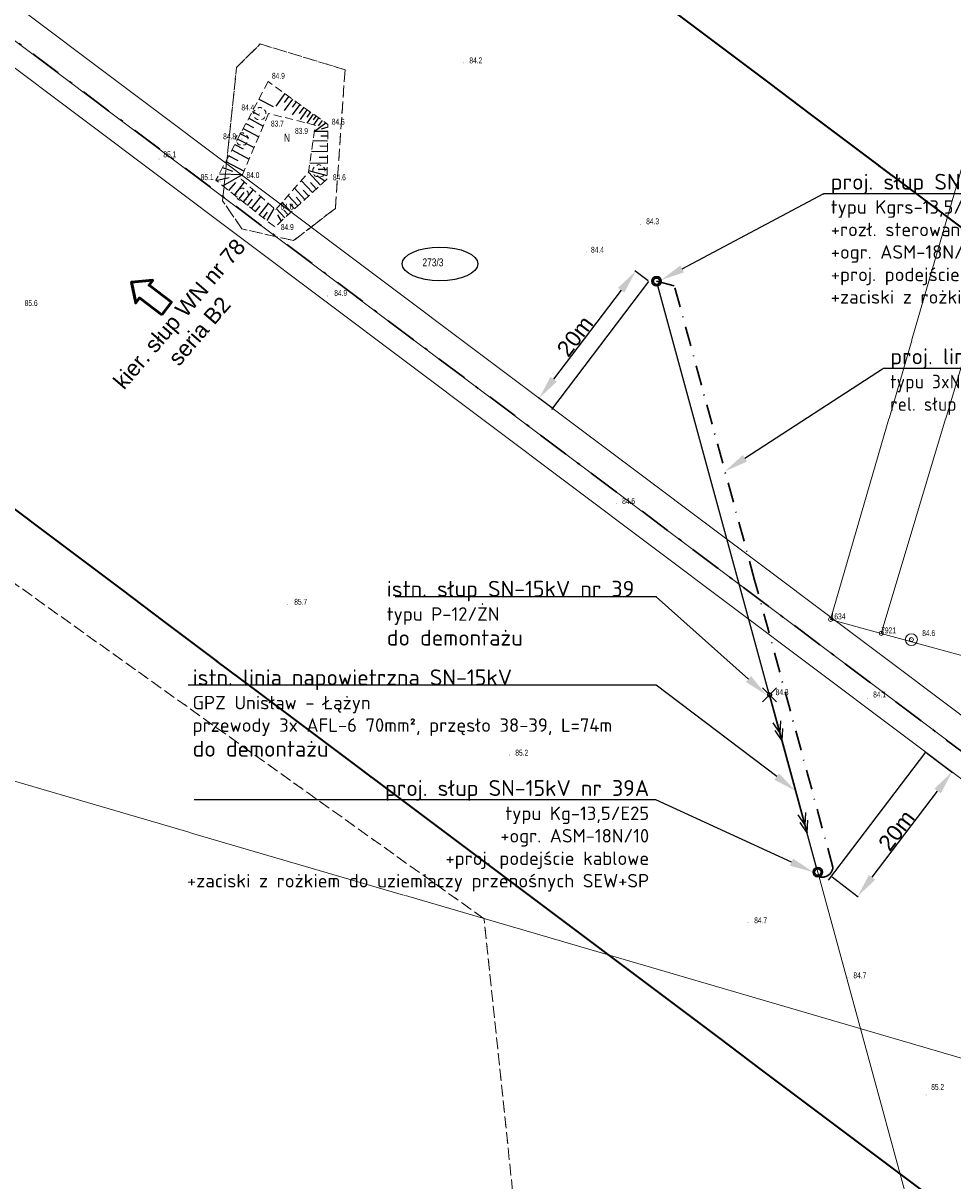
# Model space of a CAD drawing. Header units: metres. Extents: x 6524698 to 6533081, y 5883213 to 5896811.
# Tile 105 of 167: x 6527140 to 6527257, y 5892988 to 5893134. Entities that reach past the tile are written whole.
import ezdxf
from ezdxf import colors
from ezdxf.entities.mleader import LeaderData, LeaderLine
from ezdxf.enums import TextEntityAlignment as Align
from ezdxf.math import Vec2, Vec3

# ---------------------------------------------------------------- set-up
doc = ezdxf.new("R2010")
doc.units = ezdxf.units.M
doc.header["$MEASUREMENT"] = 0
for name, pattern in [('DASHDOT', [4, 2, -0.9, 0.2, -0.9]), ('DASHDOT2', [0.5, 0.25, -0.125, 0, -0.125]), ('mapa zasadnicza$0$1.0_0.5', [1.5, 1, -0.5]), ('mapa zasadnicza$0$219-500', [0]), ('mapa zasadnicza$0$egkk-500', [2, 1.5, -0.5]), ('mapa zasadnicza$0$egug-500', [1, 0.5, -0.5]), ('mapa zasadnicza$0$suep_sn_500', [0]), ('mapa zasadnicza$0$suep_wn_500', [0])]:
    doc.linetypes.add(name, pattern=pattern)
doc.layers.get('0').update_dxf_attribs({"lineweight": 0})
for name, color, linetype in [('!Pomiary odległości przewodów', 2, 'Continuous'), ('# OBMBS-9x-19xxx _EI_demontaż SN', 1, 'Demontaż_(6m)'), ('# OBMBS-9x-19xxx domiary', 5, 'Continuous'), ('mapa zasadnicza$0$000 Inne (niezydentyfikowane)', 7, 'Continuous'), ('mapa zasadnicza$0$202-punkt graniczny', 7, 'Continuous'), ('mapa zasadnicza$0$202-punkt graniczny-Atr103', 7, 'Continuous'), ('mapa zasadnicza$0$210-oznaczenie konturu użytku gruntowego', 7, 'Continuous'), ('mapa zasadnicza$0$211-numer działki ewidencyjnej', 7, 'Continuous'), ('mapa zasadnicza$0$217-kontur klasyfikacyjny', 7, 'Continuous'), ('mapa zasadnicza$0$218-kontur użytku gruntowego', 7, 'Continuous'), ('mapa zasadnicza$0$219-działka ewidencyjna', 7, 'Continuous'), ('mapa zasadnicza$0$drzewo liściaste', 7, 'Continuous'), ('mapa zasadnicza$0$pikieta naturalna', 7, 'Continuous'), ('mapa zasadnicza$0$pikieta naturalna-Atr2', 7, 'Continuous'), ('mapa zasadnicza$0$przewód elektroenergetyczny wysokiego napięcia', 7, 'Continuous'), ('mapa zasadnicza$0$przewód elektroenergetyczny średniego napięcia', 7, 'Continuous'), ('mapa zasadnicza$0$skarpa nieumocniona', 7, 'Continuous'), ('mapa zasadnicza$0$studnia zwykła', 7, 'Continuous'), ('mapa zasadnicza$0$słup przewodów napowietrznych', 7, 'Continuous')]:
    doc.layers.add(name, color=color, linetype=linetype)
for name, color, linetype, lineweight in [('# OBMBS-9x-19xxx __EI_opis_SN', 1, 'Continuous', 0), ('# OBMBS-9x-19xxx __EI_opis_WN słupy', 250, 'Continuous', 0), ('# OBMBS-9x-19xxx _El_działki', 92, 'Continuous', 25), ('# OBMBS-9x-19xxx _SN PROJ. KABLE 15kV', 10, 'DASHDOT2', 30), ('# OBMBS-9x-19xxx _SN PROJ. SŁUPY', 10, 'Continuous', 30), ('_EI_proj. mufa_złacze_stacja_słup SN', 10, 'Continuous', 25), ('_trasa_os', 1, 'DASHDOT', 30), ('Sections span lengths and Marker Balls Plan', 7, 'Continuous', 0)]:
    doc.layers.add(name, color=color, linetype=linetype, lineweight=lineweight)
doc.styles.add('linie', font='simplex.shx', dxfattribs={"height": 1})
doc.styles.add('mapa zasadnicza$0$STANDARD', font='Working1250', dxfattribs={"width": 0.75})
doc.styles.add('PLS_View', font='arial.ttf')
doc.styles.get("Standard").update_dxf_attribs({"font": 'arial.ttf'})
doc.linetypes.add('Demontaż_(6m)', pattern='A,6,["x",linie,S=2,R=0,X=-0.5238,Y=-0.66667],0', length=6)
doc.dimstyles.new('ISO-25', dxfattribs={"dimtxt": 2.5, "dimasz": 2.5, "dimexe": 1.25, "dimexo": 0.625, "dimtad": 1, "dimtxsty": 'Standard', "dimcen": 2.5, "dimadec": 0, "dimazin": 0, "dimtfac": 1, "dimtmove": 0, "dimatfit": 3, "dimfxl": 1, "dimarcsym": 0})

# ---------------------------------------------------------------- blocks, each defined once
blk = doc.blocks.new('*D1246')
at = {"layer": '# OBMBS-9x-19xxx domiary', "color": 0, "linetype": 'ByBlock', "lineweight": -2}
for p, q in [((6527254.12, 5893041.9), (6527257.42, 5893039.4)), ((6527247.27, 5893026.19), (6527255.53, 5893037.07)), ((6527242.24, 5893026.24), (6527245.54, 5893023.74))]:
    blk.add_line(p, q, dxfattribs=at)
at = {"layer": '# OBMBS-9x-19xxx domiary', "color": 0}
for points in [[(6527255.93, 5893036.77), (6527255.13, 5893037.37), (6527257.34, 5893039.46)], [(6527246.87, 5893026.49), (6527247.67, 5893025.88), (6527245.46, 5893023.8)]]:
    blk.add_solid(points, dxfattribs=at)
at = {"layer": 'Defpoints', "color": 0}
for p in [(6527254.04, 5893041.96), (6527257.34, 5893039.46), (6527242.16, 5893026.3)]:
    blk.add_point(p, dxfattribs=at)
at = {"layer": '# OBMBS-9x-19xxx domiary', "color": 0, "insert": (6527250.35, 5893032.1), "char_height": 2, "attachment_point": 5, "rotation": 52.8021}
blk.add_mtext('20m', dxfattribs=at)
blk = doc.blocks.new('*D1247')
at = {"layer": '# OBMBS-9x-19xxx domiary', "color": 0, "linetype": 'ByBlock', "lineweight": -2}
for p, q in [((6527219.08, 5893101.37), (6527217.4, 5893102.64)), ((6527215.66, 5893100.19), (6527207.15, 5893088.97)), ((6527206.93, 5893085.37), (6527205.25, 5893086.64))]:
    blk.add_line(p, q, dxfattribs=at)
at = {"layer": '# OBMBS-9x-19xxx domiary', "color": 0}
for points in [[(6527216.06, 5893099.89), (6527215.27, 5893100.5), (6527217.48, 5893102.58)], [(6527206.75, 5893089.27), (6527207.54, 5893088.67), (6527205.33, 5893086.58)]]:
    blk.add_solid(points, dxfattribs=at)
at = {"layer": 'Defpoints', "color": 0}
for p in [(6527219.16, 5893101.31), (6527205.33, 5893086.58), (6527207.01, 5893085.31)]:
    blk.add_point(p, dxfattribs=at)
at = {"layer": '# OBMBS-9x-19xxx domiary', "color": 0, "insert": (6527209.85, 5893094.39), "char_height": 2, "attachment_point": 5, "rotation": 52.8021}
blk.add_mtext('20m', dxfattribs=at)
blk = doc.blocks.new('mapa zasadnicza$0$202')
at = {"color": 0, "linetype": 'Continuous', "lineweight": 0}
blk.add_circle((0, 0), 0.25, dxfattribs=at)
blk = doc.blocks.new('mapa zasadnicza$0$OP021')
at = {"linetype": 'Continuous', "lineweight": 13}
h = blk.add_hatch(color=0, dxfattribs=at)
edge = h.paths.add_edge_path()
edge.add_arc((0, 0), 0.05, 0, 360)
at = {"color": 0, "linetype": 'Continuous', "lineweight": 13}
for centre, start, end in [((-0.38, 0.124), 121.308, 202.548), ((0, 0.4), 49.272, 130.728), ((0.38, 0.124), 337.452, 58.692), ((-0.235, -0.324), 193.221, 274.871), ((0.235, -0.324), 265.129, 346.779)]:
    blk.add_arc(centre, 0.4, start, end, dxfattribs=at)
blk = doc.blocks.new('mapa zasadnicza$0$PW01')
at = {"linetype": 'Continuous', "lineweight": 13}
h = blk.add_hatch(color=0, dxfattribs=at)
edge = h.paths.add_edge_path()
edge.add_arc((0, 0), 0.045, 0, 360)
blk = doc.blocks.new('mapa zasadnicza$0$US13')
at = {"color": 0, "linetype": 'Continuous', "lineweight": 13}
for radius in [0.75, 0.25]:
    blk.add_circle((0, 0), radius, dxfattribs=at)
blk = doc.blocks.new('mapa zasadnicza$0$US15')
at = {"color": 0, "linetype": 'Continuous', "lineweight": 13}
blk.add_circle((0, 0), 0.25, dxfattribs=at)
blk = doc.blocks.new('mapa zasadnicza$0$SUEP2')
at = {"color": 0, "linetype": 'Continuous'}
for p, q in [((0, 0), (6.027, 0)), ((5.027, 0), (3.527, 0.5)), ((5.027, 0), (3.527, -0.5)), ((6.027, 0), (4.527, 0.5)), ((6.027, 0), (4.527, -0.5)), ((6.027, 0), (18.027, 0)), ((17.027, 0), (15.527, 0.5)), ((17.027, 0), (15.527, -0.5)), ((18.027, 0), (16.527, 0.5)), ((18.027, 0), (16.527, -0.5))]:
    blk.add_line(p, q, dxfattribs=at)

msp = doc.modelspace()

# ---------------------------------------------------------------- linework, layer by layer
at = {"layer": '!Pomiary odległości przewodów'}
for p, q in [((6527206.911, 5893085.175), (6527219.157, 5893101.309)), ((6527241.798, 5893025.83), (6527254.044, 5893041.964))]:
    msp.add_line(p, q, dxfattribs=at)
at = {"layer": '# OBMBS-9x-19xxx __EI_opis_WN słupy', "lineweight": 50}
msp.add_lwpolyline([(6527157.8, 5893097.103), (6527159, 5893098.703), (6527156.171, 5893100.823), (6527156.641, 5893101.45), (6527153.97, 5893101.221), (6527154.502, 5893098.595), (6527154.972, 5893099.222), (6527157.8, 5893097.103)], close=True, dxfattribs=at)
at = {"layer": '# OBMBS-9x-19xxx _El_działki'}
msp.add_ellipse((6527192.828, 5893103.509), major_axis=(-4.768, 0), ratio=0.4441825, dxfattribs=at)
at = {"layer": '# OBMBS-9x-19xxx _SN PROJ. SŁUPY'}
for centre, radius in [((6527220.125, 5893101.32), 0.592), ((6527220.125, 5893101.32), 0.409), ((6527240.438, 5893026.851), 0.592), ((6527240.438, 5893026.851), 0.409)]:
    msp.add_circle(centre, radius, dxfattribs=at)
at = {"layer": '_EI_proj. mufa_złacze_stacja_słup SN', "color": 0}
msp.add_circle((6527234.35, 5893049.19), 0.25, dxfattribs=at)
at = {"layer": 'mapa zasadnicza$0$000 Inne (niezydentyfikowane)', "color": 7, "linetype": 'Continuous', "lineweight": 25, "flags": 128}
for points in [[(6527170.01, 5893124.29), (6527171.81, 5893123.34)], [(6527173.27, 5893124.99), (6527172.13, 5893123.41)], [(6527174.25, 5893124.28), (6527173.2, 5893122.83)], [(6527173.77, 5893124.63), (6527173.22, 5893123.87)], [(6527174.71, 5893123.95), (6527174.21, 5893123.25)], [(6527175.17, 5893123.61), (6527174.21, 5893122.28)], [(6527175.68, 5893123.25), (6527175.1, 5893122.45)], [(6527176.09, 5893122.96), (6527175.2, 5893121.73)], [(6527168.73, 5893121.87), (6527170.57, 5893120.89)], [(6527169.17, 5893122.7), (6527170.06, 5893122.24)], [(6527176.5, 5893122.66), (6527176.04, 5893122.02)], [(6527176.86, 5893122.39), (6527176.05, 5893121.26)], [(6527177.2, 5893122.15), (6527176.84, 5893121.65)], [(6527177.53, 5893121.91), (6527176.9, 5893121.04)], [(6527177.99, 5893121.58), (6527177.5, 5893120.9)], [(6527167.7, 5893119.91), (6527168.7, 5893119.38)], [(6527168.04, 5893120.56), (6527169.99, 5893119.53)], [(6527168.38, 5893121.2), (6527169.32, 5893120.7)], [(6527178.47, 5893121.23), (6527177.01, 5893120.2)], [(6527178.7, 5893120.19), (6527177.01, 5893120.2)], [(6527178.71, 5893120.76), (6527177.86, 5893120.48)], [(6527166.99, 5893118.57), (6527168.04, 5893118.01)], [(6527167.35, 5893119.25), (6527169.4, 5893118.16)], [(6527178.68, 5893118.97), (6527176.83, 5893119)], [(6527178.69, 5893119.59), (6527177.81, 5893119.61)], [(6527166.24, 5893117.15), (6527167.36, 5893116.56)], [(6527166.62, 5893117.87), (6527168.79, 5893116.72)], [(6527178.66, 5893117.63), (6527176.64, 5893117.66)], [(6527178.67, 5893118.32), (6527177.7, 5893118.33)], [(6527165.45, 5893115.66), (6527166.7, 5893115.21)], [(6527165.85, 5893116.41), (6527168.14, 5893115.2)], [(6527178.64, 5893116.17), (6527176.43, 5893116.2)], [(6527178.65, 5893116.92), (6527177.59, 5893116.93)], [(6527164.61, 5893114.04), (6527166.28, 5893114.4)], [(6527165.04, 5893114.88), (6527167.95, 5893114.76)], [(6527165.47, 5893113.36), (6527167.95, 5893114.76)], [(6527177.77, 5893113.44), (6527176.27, 5893115.08)], [(6527178.62, 5893114.59), (6527176.29, 5893115.26)], [(6527178.31, 5893113.94), (6527177.3, 5893114.6)], [(6527178.63, 5893115.39), (6527177.47, 5893115.41)], [(6527166.24, 5893112.75), (6527167.1, 5893113.75)], [(6527166.95, 5893112.19), (6527168.22, 5893113.79)], [(6527168.07, 5893111.31), (6527169.29, 5893112.85)], [(6527175.81, 5893111.64), (6527174.51, 5893113.05)], [(6527176.76, 5893112.51), (6527175.36, 5893114.02)], [(6527176.27, 5893112.07), (6527175.6, 5893112.8)], [(6527177.25, 5893112.97), (6527176.53, 5893113.75)], [(6527167.53, 5893111.73), (6527168.15, 5893112.52)], [(6527168.59, 5893110.89), (6527169.19, 5893111.65)], [(6527169.1, 5893110.49), (6527170.27, 5893111.98)], [(6527170.08, 5893109.71), (6527171.22, 5893111.14)], [(6527174.09, 5893110.05), (6527172.96, 5893111.29)], [(6527174.92, 5893110.82), (6527173.71, 5893112.14)], [(6527175.36, 5893111.22), (6527174.73, 5893111.9)], [(6527169.59, 5893110.1), (6527170.17, 5893110.82)], [(6527170.56, 5893109.33), (6527171.12, 5893110.03)], [(6527171.04, 5893108.96), (6527171.95, 5893110.49)], [(6527173.3, 5893109.32), (6527172.24, 5893110.47)], [(6527172.85, 5893108.91), (6527172.4, 5893109.7)], [(6527173.7, 5893109.69), (6527173.15, 5893110.28)], [(6527174.5, 5893110.43), (6527173.91, 5893111.07)]]:
    msp.add_lwpolyline(points, dxfattribs=at)
at = {"layer": 'mapa zasadnicza$0$217-kontur klasyfikacyjny', "color": 92, "linetype": 'mapa zasadnicza$0$egkk-500', "lineweight": 18, "flags": 128}
for points in [[(6527168.68, 5893129.74), (6527170.18, 5893131.23)], [(6527170.18, 5893131.23), (6527180.87, 5893127.98)], [(6527167.19, 5893128.25), (6527168.68, 5893129.74)], [(6527165.44, 5893111.47), (6527167.19, 5893128.25)], [(6527180.87, 5893127.98), (6527179.65, 5893110.5)], [(6527167.86, 5893107.93), (6527165.44, 5893111.47)], [(6527179.65, 5893110.5), (6527177.35, 5893108.74)], [(6527177.35, 5893108.74), (6527174.37, 5893106.44)], [(6527174.37, 5893106.44), (6527167.86, 5893107.93)]]:
    msp.add_lwpolyline(points, dxfattribs=at)
at = {"layer": 'mapa zasadnicza$0$218-kontur użytku gruntowego', "color": 3, "linetype": 'mapa zasadnicza$0$egug-500', "lineweight": 18, "flags": 128}
for points in [[(6527170.18, 5893131.23), (6527168.68, 5893129.74)], [(6527180.87, 5893127.98), (6527170.18, 5893131.23)], [(6527168.68, 5893129.74), (6527167.19, 5893128.25)], [(6527167.19, 5893128.25), (6527165.44, 5893111.47)], [(6527179.65, 5893110.5), (6527180.87, 5893127.98)], [(6527165.44, 5893111.47), (6527167.86, 5893107.93)], [(6527177.35, 5893108.74), (6527179.65, 5893110.5)], [(6527174.37, 5893106.44), (6527177.35, 5893108.74)], [(6527167.86, 5893107.93), (6527174.37, 5893106.44)]]:
    msp.add_lwpolyline(points, dxfattribs=at)
at = {"layer": 'mapa zasadnicza$0$219-działka ewidencyjna', "color": 7, "linetype": 'mapa zasadnicza$0$219-500', "lineweight": 18, "flags": 128}
for points in [[(6527242.05, 5893058.7), (6527248.42, 5893056.94)], [(6527248.42, 5893056.94), (6527262.42, 5893053.09)]]:
    msp.add_lwpolyline(points, dxfattribs=at)
at = {"layer": 'mapa zasadnicza$0$skarpa nieumocniona', "color": 7, "linetype": 'mapa zasadnicza$0$1.0_0.5', "lineweight": 18, "flags": 128}
for points in [[(6527171.18, 5893126.5), (6527164.6, 5893114.05), (6527172.04, 5893108.16), (6527178.61, 5893114.22), (6527178.71, 5893121.06)], [(6527171.18, 5893126.5), (6527164.6, 5893114.05), (6527172.04, 5893108.16), (6527178.61, 5893114.22), (6527178.71, 5893121.06)], [(6527171.24, 5893122.47), (6527167.73, 5893114.23), (6527172.12, 5893110.34), (6527176.26, 5893115.04), (6527177.12, 5893120.99)], [(6527171.24, 5893122.47), (6527167.73, 5893114.23), (6527172.12, 5893110.34), (6527176.26, 5893115.04), (6527177.12, 5893120.99)]]:
    msp.add_lwpolyline(points, close=True, dxfattribs=at)

# ---------------------------------------------------------------- block references
at = {"layer": 'mapa zasadnicza$0$202-punkt graniczny', "color": 7, "linetype": 'Continuous', "lineweight": 18}
for p in [(6527242.05, 5893058.7), (6527248.42, 5893056.94)]:
    msp.add_blockref('mapa zasadnicza$0$202', p, dxfattribs=at)
at = {"layer": 'mapa zasadnicza$0$drzewo liściaste', "color": 94, "linetype": 'Continuous', "lineweight": 18, "rotation": 0.2960000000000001}
for p in [(6527170.13, 5893122.44), (6527167.88, 5893119.24), (6527177.58, 5893115.22), (6527167.9, 5893112.27)]:
    msp.add_blockref('mapa zasadnicza$0$OP021', p, dxfattribs=at)
at = {"layer": 'mapa zasadnicza$0$pikieta naturalna', "color": 7, "linetype": 'Continuous', "lineweight": 13}
for p, rotation in [((6527195.79, 5893128.84), 0.109), ((6527171.18, 5893126.5), 359.772), ((6527170.13, 5893122.44), 359.856), ((6527171.24, 5893122.47), 0.147), ((6527177.12, 5893120.99), 359.866), ((6527178.71, 5893121.06), 359.736), ((6527167.88, 5893119.24), 359.961), ((6527157.44, 5893116.72), 359.954), ((6527167.73, 5893114.23), 359.767), ((6527178.61, 5893114.22), 0.032), ((6527165.13, 5893113.88), 359.862), ((6527172.12, 5893110.34), 359.9449999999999), ((6527172.04, 5893108.16), 0.03), ((6527218.12, 5893108.48), 359.756), ((6527211.25, 5893105.01), 0.106), ((6527178.68, 5893099.46), 359.7569999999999), ((6527215.11, 5893073.33), 0.034), ((6527173.58, 5893060.59), 359.94), ((6527252.23, 5893056.15), 359.875), ((6527246.69, 5893048.74), 359.87), ((6527244.23, 5893013.6), 0.128), ((6527254.08, 5892998.77), 359.746)]:
    msp.add_blockref('mapa zasadnicza$0$PW01', p, dxfattribs=dict(at, rotation=rotation))
at = {"layer": 'mapa zasadnicza$0$studnia zwykła', "color": 5, "linetype": 'Continuous', "lineweight": 18}
msp.add_blockref('mapa zasadnicza$0$US13', (6527252.23, 5893056.15), dxfattribs=at)

# ---------------------------------------------------------------- texts
at = {"layer": '# OBMBS-9x-19xxx __EI_opis_WN słupy', "insert": (6527151.24, 5893088.54), "char_height": 2, "width": 24.55803, "attachment_point": 1, "rotation": 49.42128, "style": 'PLS_View'}
msp.add_mtext('\\pxqc;kier. słup WN nr 78 seria B2', dxfattribs=at)
at = {"layer": 'mapa zasadnicza$0$202-punkt graniczny-Atr103', "color": 7, "style": 'mapa zasadnicza$0$STANDARD', "width": 0.667}
for s, p in [('1634', (6527242.05, 5893058.7)), ('7921', (6527248.42, 5893056.94))]:
    msp.add_text(s, height=0.75, dxfattribs=at).set_placement(p)
at = {"layer": 'mapa zasadnicza$0$210-oznaczenie konturu użytku gruntowego', "color": 3, "linetype": 'Continuous', "lineweight": 18, "style": 'mapa zasadnicza$0$STANDARD', "width": 0.79}
msp.add_text('N', height=1, dxfattribs=at).set_placement((6527173.17, 5893118.91))
at = {"layer": 'mapa zasadnicza$0$211-numer działki ewidencyjnej', "color": 7, "linetype": 'Continuous', "lineweight": 18, "style": 'mapa zasadnicza$0$STANDARD', "width": 0.79}
msp.add_text('273/3', height=1, dxfattribs=at).set_placement((6527190.62, 5893104.2), align=Align.TOP_LEFT)
at = {"layer": 'mapa zasadnicza$0$pikieta naturalna-Atr2', "color": 7, "style": 'mapa zasadnicza$0$STANDARD', "width": 0.667}
for s, p in [('84.2', (6527196.53, 5893128.78)), ('84.9', (6527171.66, 5893126.84)), ('84.4', (6527167.81, 5893122.85)), ('83.7', (6527171.53, 5893120.82)), ('84.6', (6527179.2, 5893121.05)), ('84.8', (6527165.51, 5893119.21)), ('83.9', (6527174.57, 5893119.9)), ('85.1', (6527157.98, 5893116.94)), ('85.1', (6527162.68, 5893114.07)), ('84.0', (6527168.45, 5893114.33)), ('84.6', (6527179.34, 5893114.05)), ('84.0', (6527172.74, 5893110.35)), ('84.9', (6527172.78, 5893107.78)), ('84.4', (6527211.86, 5893104.91)), ('84.9', (6527179.51, 5893099.48)), ('85.6', (6527140.51, 5893098.2)), ('84.6', (6527215.78, 5893073.25)), ('85.7', (6527174.47, 5893060.54)), ('84.6', (6527253.59, 5893056.6)), ('84.1', (6527247.41, 5893048.86)), ('84.7', (6527244.92, 5893013.46)), ('85.2', (6527254.72, 5892999.39))]:
    msp.add_text(s, height=0.75, dxfattribs=at).set_placement(p)

# ---------------------------------------------------------------- dimensions: what is measured, and where the dimension line sits
at = {"layer": '# OBMBS-9x-19xxx domiary', "color": 5, "linetype": 'ByBlock'}
for base, p1, p2, angle, picture, middle in [((6527205.332, 5893086.581), (6527219.157, 5893101.309), (6527207.011, 5893085.307), 232.8021, '*D1247', (6527210.742, 5893093.71)), ((6527257.345, 5893039.459), (6527242.156, 5893026.301), (6527254.044, 5893041.964), 52.8021, '*D1246', (6527251.248, 5893031.426))]:
    dim = msp.add_linear_dim(base=base, p1=p1, p2=p2, angle=angle, dimstyle='ISO-25', override={"dimtxt": 2, "dimasz": 3, "dimexe": 0.1, "dimexo": 0.1, "dimgap": 0.1, "dimdec": 0, "dimpost": 'm', "dimtxsty": 'Standard'}, dxfattribs=at)
    dim.commit()
    dim.dimension.update_dxf_attribs({"geometry": picture, "text_midpoint": middle, "dimtype": 161})

# ---------------------------------------------------------------- next in the draw order: leaders
at = {"layer": '# OBMBS-9x-19xxx _EI_demontaż SN', "linetype": 'ByBlock'}
ml = msp.add_multileader_mtext('Standard', dxfattribs=at)
ml.set_content('\\pxqj;{\\fISOCPEUR|b0|i0|c238|p34;istn. słup SN-15kV nr 39\\P\\H0.85x;typu P-12/ŻN\\P\\fISOCPEUR|b1|i0|c238|p34;\\H1.176471x;do demontażu }', color=256, style='PLS_View')
ml.set_leader_properties()
ml.build(insert=Vec2(0, 0))
ml.multileader.update_dxf_attribs({"text_left_attachment_type": 6, "text_right_attachment_type": 6, "dogleg_length": 0.36, "arrow_head_size": 3})
ctx = ml.context
ctx.base_point, ctx.char_height, ctx.arrow_head_size, ctx.landing_gap_size, ctx.plane_origin = Vec3(6527188.093, 5893061.56, 105.722), 2, 3, 0.5, Vec3(6527041.3, 5893017.61, 105.722)
ctx.left_attachment, ctx.right_attachment, ctx.text_align_type = 6, 6, 2
notes = []
notes.append((ctx, [(0, (1, 1, 0), (6527220.053, 5893061.56, 105.722), (-1, 0), 0.36, [(0, [(6527233.941, 5893049.19, 105.722)], 0, [])])]))
ctx.mtext.insert, ctx.mtext.width, ctx.mtext.alignment, ctx.mtext.flow_direction = Vec3(6527219.193, 5893063.562, 105.722), 33.06608, 3, 5
ctx.mtext.has_bg_fill, ctx.mtext.bg_color, ctx.mtext.bg_scale_factor, ctx.mtext.bg_transparency, ctx.mtext.use_window_bg_color = 1, -1073741824, 1.5, 0, 1
for ctx, leaders in notes:
    for number, flags, end, landing, length, lines in leaders:
        leader = LeaderData()
        leader.index, (leader.has_last_leader_line, leader.has_dogleg_vector, leader.attachment_direction) = number, flags
        leader.last_leader_point, leader.dogleg_vector, leader.dogleg_length = Vec3(end), Vec3(landing), length
        for number, points, colour, breaks in lines:
            line = LeaderLine()
            line.index, line.vertices, line.color, line.breaks = number, Vec3.list(points), colors.encode_raw_color(colour), breaks
            leader.lines.append(line)
        ctx.leaders.append(leader)

# ---------------------------------------------------------------- next in the draw order: leaders
ml = msp.add_multileader_mtext('Standard', dxfattribs=at)
ml.set_content('\\pxqj;{\\fISOCPEUR|b1|i0|c238|p34;istn. linia napowietrzna SN-15kV\\P\\H0.85x;GPZ Unisław - Łążyn\\Pprzewody 3x AFL-6 70mm², przęsło 38-39, L=74m\\P\\H1.176471x;do demontażu}', color=256, style='PLS_View')
ml.set_leader_properties()
ml.build(insert=Vec2(0, 0))
ml.multileader.update_dxf_attribs({"text_left_attachment_type": 6, "text_right_attachment_type": 6, "dogleg_length": 1.495, "arrow_head_size": 3})
ctx = ml.context
ctx.base_point, ctx.char_height, ctx.arrow_head_size, ctx.landing_gap_size, ctx.plane_origin = Vec3(6527165.828, 5893050.392), 2, 3, 0.5, Vec3(6527289.818, 5893078.82)
ctx.left_attachment, ctx.right_attachment, ctx.text_align_type = 6, 6, 2
notes = []
notes.append((ctx, [(0, (1, 1, 0), (6527220.05, 5893050.392), (-1, 0), 1.495, [(0, [(6527237.65, 5893037.074)], 0, [])])]))
ctx.mtext.insert, ctx.mtext.width, ctx.mtext.alignment, ctx.mtext.flow_direction = Vec3(6527218.055, 5893052.394), 56.39334, 3, 5
ctx.mtext.has_bg_fill, ctx.mtext.bg_color, ctx.mtext.bg_scale_factor, ctx.mtext.bg_transparency, ctx.mtext.use_window_bg_color = 1, -1073741824, 1.5, 0, 1
for ctx, leaders in notes:
    for number, flags, end, landing, length, lines in leaders:
        leader = LeaderData()
        leader.index, (leader.has_last_leader_line, leader.has_dogleg_vector, leader.attachment_direction) = number, flags
        leader.last_leader_point, leader.dogleg_vector, leader.dogleg_length = Vec3(end), Vec3(landing), length
        for number, points, colour, breaks in lines:
            line = LeaderLine()
            line.index, line.vertices, line.color, line.breaks = number, Vec3.list(points), colors.encode_raw_color(colour), breaks
            leader.lines.append(line)
        ctx.leaders.append(leader)

# ---------------------------------------------------------------- next in the draw order: linework, layer by layer
at = {"layer": '# OBMBS-9x-19xxx _EI_demontaż SN'}
for points in [[(6527240.331, 5893027.245), (6527220.281, 5893100.748)], [(6527240.331, 5893027.245), (6527220.281, 5893100.748)], [(6527233.45, 5893050.09), (6527235.25, 5893048.29)], [(6527235.25, 5893050.09), (6527233.45, 5893048.29)], [(6527233.45, 5893050.09), (6527235.25, 5893048.29)], [(6527235.25, 5893050.09), (6527233.45, 5893048.29)]]:
    msp.add_lwpolyline(points, dxfattribs=at)
at = {"layer": '# OBMBS-9x-19xxx _SN PROJ. KABLE 15kV', "ltscale": 10}
msp.add_lwpolyline([(6527240.594, 5893026.279, 0.484459), (6527242.344, 5893027.464), (6527232.479, 5893063.644), (6527222.353, 5893100.754), (6527220.125, 5893101.32)], format="xyb", dxfattribs=at)
msp.add_lwpolyline([(6527240.594, 5893026.279, 0.484459), (6527242.344, 5893027.464), (6527232.479, 5893063.644), (6527222.353, 5893100.754), (6527220.125, 5893101.32)], format="xyb", dxfattribs=at)
msp.add_lwpolyline([(6527240.594, 5893026.279, 0.484459), (6527242.344, 5893027.464), (6527232.479, 5893063.644), (6527222.353, 5893100.754), (6527220.125, 5893101.32)], format="xyb", dxfattribs=at)

# ---------------------------------------------------------------- next in the draw order: leaders
at = {"layer": '# OBMBS-9x-19xxx __EI_opis_SN', "linetype": 'ByBlock'}
ml = msp.add_multileader_mtext('Standard', dxfattribs=at)
ml.set_content('\\pxql;{\\fISOCPEUR|b1|i0|c238|p34;proj.\\A1; słup SN-15kV nr 39 \\P\\pq*;\\H0.85x;typu Kgrs-13,5/E25\\P\\pql;+rozł. sterowany radiowo Sectos NXB-24C630AM3 nr.......\\P+ogr. ASM-18N/10\\P+proj. podejście kablowe\\P+zaciski z rożkiem do uziemiaczy przenośnych SEW+SP }', color=256, style='PLS_View')
ml.set_leader_properties()
ml.build(insert=Vec2(0, 0))
ml.multileader.update_dxf_attribs({"text_left_attachment_type": 6, "text_right_attachment_type": 6, "dogleg_length": 0.36, "arrow_head_size": 3})
ctx = ml.context
ctx.base_point, ctx.char_height, ctx.arrow_head_size, ctx.landing_gap_size, ctx.plane_origin = Vec3(6527241.57, 5893112.371), 2, 3, 0.5, Vec3(6527212.242, 5893086.819)
ctx.left_attachment, ctx.right_attachment = 6, 6
notes = []
notes.append((ctx, [(0, (1, 1, 0), (6527241.21, 5893112.371), (1, 0), 0.36, [(0, [(6527220.698, 5893101.47)], 0, [])])]))
ctx.mtext.insert, ctx.mtext.width, ctx.mtext.flow_direction = Vec3(6527242.07, 5893114.866), 61.93595, 5
ctx.mtext.has_bg_fill, ctx.mtext.bg_color, ctx.mtext.bg_scale_factor, ctx.mtext.bg_transparency, ctx.mtext.use_window_bg_color = 1, -1073741824, 1.5, 0, 1
ml = msp.add_multileader_mtext('Standard', dxfattribs=at)
ml.set_content('\\pxqj;{\\fISOCPEUR|b0|i0|c238|p34;istn. słup SN-15kV nr 39\\P\\H0.85x;typu P-12/ŻN\\P\\fISOCPEUR|b1|i0|c238|p34;\\H1.176471x;do demontażu }', color=256, style='PLS_View')
ml.set_leader_properties()
ml.build(insert=Vec2(0, 0))
ml.multileader.update_dxf_attribs({"text_left_attachment_type": 6, "text_right_attachment_type": 6, "dogleg_length": 0.36, "arrow_head_size": 3})
ctx = ml.context
ctx.base_point, ctx.char_height, ctx.arrow_head_size, ctx.landing_gap_size, ctx.plane_origin = Vec3(6527188.093, 5893061.56, 105.722), 2, 3, 0.5, Vec3(6527041.3, 5893017.61, 105.722)
ctx.left_attachment, ctx.right_attachment, ctx.text_align_type = 6, 6, 2
notes.append((ctx, [(0, (1, 1, 0), (6527220.053, 5893061.56, 105.722), (-1, 0), 0.36, [(0, [(6527233.941, 5893049.19, 105.722)], 0, [])])]))
ctx.mtext.insert, ctx.mtext.width, ctx.mtext.alignment, ctx.mtext.flow_direction = Vec3(6527219.193, 5893063.562, 105.722), 33.06608, 3, 5
ctx.mtext.has_bg_fill, ctx.mtext.bg_color, ctx.mtext.bg_scale_factor, ctx.mtext.bg_transparency, ctx.mtext.use_window_bg_color = 1, -1073741824, 1.5, 0, 1
ml = msp.add_multileader_mtext('Standard', dxfattribs=at)
ml.set_content('\\pxqr;{\\fISOCPEUR|b1|i0|c238|p34;proj.\\A1; słup SN-15kV nr 39A\\P\\H0.85x;typu Kg-13,5/E25\\P+ogr. ASM-18N/10\\P+proj. podejście kablowe\\P+zaciski z rożkiem do uziemiaczy przenośnych SEW+SP }', color=256, style='PLS_View')
ml.set_leader_properties()
ml.build(insert=Vec2(0, 0))
ml.multileader.update_dxf_attribs({"text_left_attachment_type": 6, "text_right_attachment_type": 6, "dogleg_length": 0.36, "arrow_head_size": 3})
ctx = ml.context
ctx.base_point, ctx.char_height, ctx.arrow_head_size, ctx.landing_gap_size, ctx.plane_origin = Vec3(6527162.236, 5893035.95), 2, 3, 0.5, Vec3(6527125.184, 5892989.385)
ctx.left_attachment, ctx.right_attachment, ctx.text_align_type = 6, 6, 2
notes.append((ctx, [(0, (1, 1, 0), (6527220.045, 5893035.95), (-1, 0), 0.36, [(0, [(6527239.846, 5893026.851)], 0, [])])]))
ctx.mtext.insert, ctx.mtext.width, ctx.mtext.alignment, ctx.mtext.flow_direction = Vec3(6527219.185, 5893038.444), 56.75803, 3, 5
ctx.mtext.has_bg_fill, ctx.mtext.bg_color, ctx.mtext.bg_scale_factor, ctx.mtext.bg_transparency, ctx.mtext.use_window_bg_color = 1, -1073741824, 1.5, 0, 1
for ctx, leaders in notes:
    for number, flags, end, landing, length, lines in leaders:
        leader = LeaderData()
        leader.index, (leader.has_last_leader_line, leader.has_dogleg_vector, leader.attachment_direction) = number, flags
        leader.last_leader_point, leader.dogleg_vector, leader.dogleg_length = Vec3(end), Vec3(landing), length
        for number, points, colour, breaks in lines:
            line = LeaderLine()
            line.index, line.vertices, line.color, line.breaks = number, Vec3.list(points), colors.encode_raw_color(colour), breaks
            leader.lines.append(line)
        ctx.leaders.append(leader)

# ---------------------------------------------------------------- next in the draw order: linework, layer by layer
at = {"layer": 'mapa zasadnicza$0$000 Inne (niezydentyfikowane)', "color": 7, "linetype": 'Continuous', "lineweight": 35, "flags": 128}
msp.add_lwpolyline([(6527137.511, 5893198.969), (6527142.886, 5893194.933), (6527148.262, 5893190.896), (6527153.638, 5893186.86), (6527159.013, 5893182.823), (6527164.389, 5893178.787), (6527169.765, 5893174.75), (6527175.14, 5893170.714), (6527180.516, 5893166.677), (6527185.892, 5893162.641), (6527191.267, 5893158.604), (6527196.643, 5893154.568), (6527202.019, 5893150.531), (6527207.394, 5893146.495), (6527212.77, 5893142.458), (6527218.146, 5893138.422), (6527223.521, 5893134.385), (6527228.897, 5893130.349), (6527234.273, 5893126.312), (6527239.648, 5893122.276), (6527245.024, 5893118.239), (6527250.4, 5893114.203), (6527255.775, 5893110.166), (6527261.151, 5893106.13)], dxfattribs=at)
at = {"layer": 'mapa zasadnicza$0$217-kontur klasyfikacyjny', "color": 92, "linetype": 'mapa zasadnicza$0$egkk-500', "lineweight": 18, "flags": 128}
msp.add_lwpolyline([(6527208.02, 5892928.93), (6527198.39, 5893020.97)], dxfattribs=at)
at = {"layer": 'mapa zasadnicza$0$218-kontur użytku gruntowego', "color": 3, "linetype": 'mapa zasadnicza$0$egug-500', "lineweight": 18, "flags": 128}
msp.add_lwpolyline([(6527208.02, 5892928.93), (6527198.39, 5893020.97)], dxfattribs=at)

# ---------------------------------------------------------------- next in the draw order: block references
at = {"layer": 'mapa zasadnicza$0$pikieta naturalna', "color": 7, "linetype": 'Continuous', "lineweight": 13, "rotation": 0.061}
msp.add_blockref('mapa zasadnicza$0$PW01', (6527231.63, 5893020.49), dxfattribs=at)

# ---------------------------------------------------------------- next in the draw order: texts
at = {"layer": 'mapa zasadnicza$0$pikieta naturalna-Atr2', "color": 7, "style": 'mapa zasadnicza$0$STANDARD', "width": 0.667}
for s, p in [('84.3', (6527218.81, 5893108.5)), ('84.7', (6527232.42, 5893020.4))]:
    msp.add_text(s, height=0.75, dxfattribs=at).set_placement(p)

# ---------------------------------------------------------------- next in the draw order: leaders
at = {"layer": '# OBMBS-9x-19xxx __EI_opis_SN', "linetype": 'ByBlock'}
ml = msp.add_multileader_mtext('Standard', dxfattribs=at)
ml.set_content('\\pxql;{\\fISOCPEUR|b1|i0|c238|p34;proj. linia kablowa SN-15kV\\P\\T1.05;\\W0.9;\\fISOCPEUR|b0|i0|c238|p34;\\H0.85x;typu 3xNA2X(FL)2Y 1x150/25mm² L=81/103m\\Prel. słup nr 39 - słup nr 39A}', color=256, style='PLS_View')
ml.set_leader_properties()
ml.build(insert=Vec2(0, 0))
ml.multileader.update_dxf_attribs({"text_left_attachment_type": 6, "text_right_attachment_type": 6, "dogleg_length": 0.36, "arrow_head_size": 3})
ctx = ml.context
ctx.base_point, ctx.char_height, ctx.arrow_head_size, ctx.landing_gap_size, ctx.plane_origin = Vec3(6527249.061, 5893090.348), 2, 3, 0.5, Vec3(6527326.068, 5893043.958)
ctx.left_attachment, ctx.right_attachment = 6, 6
notes = []
notes.append((ctx, [(0, (1, 1, 0), (6527248.701, 5893090.348), (1, 0), 0.36, [(0, [(6527228.734, 5893077.367)], 0, [])])]))
ctx.mtext.insert, ctx.mtext.width, ctx.mtext.flow_direction = Vec3(6527249.561, 5893092.858), 44.53399, 5
ctx.mtext.has_bg_fill, ctx.mtext.bg_color, ctx.mtext.bg_scale_factor, ctx.mtext.bg_transparency, ctx.mtext.use_window_bg_color = 1, -1073741824, 1.5, 0, 1
ml = msp.add_multileader_mtext('Standard', dxfattribs=at)
ml.set_content('\\pxqj;{\\fISOCPEUR|b1|i0|c238|p34;istn. linia napowietrzna SN-15kV\\P\\H0.85x;GPZ Unisław - Łążyn\\Pprzewody 3x AFL-6 70mm², przęsło 38-39, L=74m\\P\\H1.176471x;do demontażu}', color=256, style='PLS_View')
ml.set_leader_properties()
ml.build(insert=Vec2(0, 0))
ml.multileader.update_dxf_attribs({"text_left_attachment_type": 6, "text_right_attachment_type": 6, "dogleg_length": 1.495, "arrow_head_size": 3})
ctx = ml.context
ctx.base_point, ctx.char_height, ctx.arrow_head_size, ctx.landing_gap_size, ctx.plane_origin = Vec3(6527165.828, 5893050.392), 2, 3, 0.5, Vec3(6527289.818, 5893078.82)
ctx.left_attachment, ctx.right_attachment, ctx.text_align_type = 6, 6, 2
notes.append((ctx, [(0, (1, 1, 0), (6527220.05, 5893050.392), (-1, 0), 1.495, [(0, [(6527237.65, 5893037.074)], 0, [])])]))
ctx.mtext.insert, ctx.mtext.width, ctx.mtext.alignment, ctx.mtext.flow_direction = Vec3(6527218.055, 5893052.394), 56.39334, 3, 5
ctx.mtext.has_bg_fill, ctx.mtext.bg_color, ctx.mtext.bg_scale_factor, ctx.mtext.bg_transparency, ctx.mtext.use_window_bg_color = 1, -1073741824, 1.5, 0, 1
for ctx, leaders in notes:
    for number, flags, end, landing, length, lines in leaders:
        leader = LeaderData()
        leader.index, (leader.has_last_leader_line, leader.has_dogleg_vector, leader.attachment_direction) = number, flags
        leader.last_leader_point, leader.dogleg_vector, leader.dogleg_length = Vec3(end), Vec3(landing), length
        for number, points, colour, breaks in lines:
            line = LeaderLine()
            line.index, line.vertices, line.color, line.breaks = number, Vec3.list(points), colors.encode_raw_color(colour), breaks
            leader.lines.append(line)
        ctx.leaders.append(leader)

# ---------------------------------------------------------------- next in the draw order: linework, layer by layer
at = {"layer": '_trasa_os', "linetype": 'DASHDOT', "ltscale": 2}
msp.add_lwpolyline([(6528589.986, 5891744.689), (6528580.198, 5892007.978), (6528365.87, 5892211.536), (6528143.159, 5892378.558), (6527920.541, 5892545.59), (6527693.967, 5892715.374), (6527530.815, 5892837.971), (6527304.639, 5893007.458), (6527095.026, 5893164.924), (6526808.543, 5893379.811), (6526773.046, 5893625.004), (6526837.186, 5893856.22), (6526918.697, 5894149.866), (6527004.557, 5894459.054), (6526829.193, 5894634.492), (6526625.033, 5894855.653), (6526658.914, 5895086.074), (6526701.409, 5895318.796), (6526680.866, 5895666.414), (6526660.166, 5896015.549), (6526639.565, 5896364.931), (6526621.438, 5896669.322), (6526632.668, 5896724.885)], dxfattribs=at)
at = {"layer": 'mapa zasadnicza$0$000 Inne (niezydentyfikowane)', "color": 7, "linetype": 'Continuous', "lineweight": 35, "flags": 128}
msp.add_lwpolyline([(6527254.862, 5892985.799), (6527249.487, 5892989.835), (6527244.111, 5892993.872), (6527238.735, 5892997.908), (6527233.36, 5893001.945), (6527227.984, 5893005.981), (6527222.608, 5893010.018), (6527217.233, 5893014.054), (6527211.857, 5893018.091), (6527206.481, 5893022.127), (6527201.106, 5893026.164), (6527195.73, 5893030.2), (6527190.354, 5893034.237), (6527184.979, 5893038.273), (6527179.603, 5893042.31), (6527174.227, 5893046.346), (6527168.852, 5893050.383), (6527163.476, 5893054.419), (6527158.1, 5893058.456), (6527152.725, 5893062.492), (6527147.349, 5893066.529), (6527141.973, 5893070.565), (6527136.598, 5893074.602)], dxfattribs=at)
at = {"layer": 'mapa zasadnicza$0$217-kontur klasyfikacyjny', "color": 92, "linetype": 'mapa zasadnicza$0$egkk-500', "lineweight": 18, "flags": 128}
msp.add_lwpolyline([(6527198.39, 5893020.97), (6527077.27, 5893107.5)], dxfattribs=at)
at = {"layer": 'mapa zasadnicza$0$218-kontur użytku gruntowego', "color": 3, "linetype": 'mapa zasadnicza$0$egug-500', "lineweight": 18, "flags": 128}
msp.add_lwpolyline([(6527198.39, 5893020.97), (6527077.27, 5893107.5)], dxfattribs=at)
at = {"layer": 'mapa zasadnicza$0$219-działka ewidencyjna', "color": 7, "linetype": 'mapa zasadnicza$0$219-500', "lineweight": 18, "flags": 128}
for points in [[(6527279.6, 5893187.95), (6527242.05, 5893058.7)], [(6527248.42, 5893056.94), (6527266.01, 5893115.68)], [(6527122.95, 5893043.04), (6527290.52, 5892994.02)]]:
    msp.add_lwpolyline(points, dxfattribs=at)
at = {"layer": 'mapa zasadnicza$0$przewód elektroenergetyczny wysokiego napięcia', "color": 1, "linetype": 'mapa zasadnicza$0$suep_wn_500', "lineweight": 18, "flags": 128}
msp.add_lwpolyline([(6527304.58, 5893007.55), (6527094.79, 5893165.02)], dxfattribs=at)
at = {"layer": 'mapa zasadnicza$0$przewód elektroenergetyczny średniego napięcia', "color": 1, "linetype": 'mapa zasadnicza$0$suep_sn_500', "lineweight": 18, "flags": 128}
msp.add_lwpolyline([(6527234.35, 5893049.19), (6527263.71, 5892941.46)], dxfattribs=at)
at = {"layer": 'Sections span lengths and Marker Balls Plan', "color": 1, "flags": 128}
for points in [[(6528587.188, 5891744.577), (6528577.92, 5892006.949), (6528364.256, 5892209.626), (6528141.479, 5892376.318), (6527918.861, 5892543.35), (6527692.286, 5892713.134), (6527529.134, 5892835.731), (6527302.959, 5893005.217), (6527093.345, 5893162.685), (6526805.533, 5893378.025), (6526770.052, 5893625.195), (6526834.488, 5893856.969), (6526921.106, 5894149.197), (6527002.139, 5894458.418), (6526827.029, 5894632.413), (6526621.689, 5894854.62), (6526661.381, 5895085.668), (6526701.409, 5895318.796), (6526678.071, 5895666.249), (6526657.371, 5896015.383), (6526636.77, 5896364.766), (6526617.947, 5896669.567), (6526630.708, 5896725.281)], [(6528593.583, 5891744.832), (6528583.388, 5892009.419), (6528368, 5892214.057), (6528145.319, 5892381.438), (6527922.701, 5892548.47), (6527696.127, 5892718.253), (6527532.976, 5892840.85), (6527306.799, 5893010.338), (6527097.187, 5893167.803), (6526810.693, 5893381.087), (6526776.04, 5893624.814), (6526840.655, 5893855.257), (6526921.106, 5894149.197), (6527007.942, 5894459.944), (6526831.356, 5894636.57), (6526627.422, 5894856.391), (6526661.381, 5895085.668), (6526701.409, 5895318.795), (6526684.46, 5895666.627), (6526663.76, 5896015.761), (6526643.159, 5896365.143), (6526623.932, 5896669.147), (6526634.628, 5896724.489)]]:
    msp.add_lwpolyline(points, dxfattribs=at)

# ---------------------------------------------------------------- next in the draw order: block references
at = {"layer": 'mapa zasadnicza$0$pikieta naturalna', "color": 7, "linetype": 'Continuous', "lineweight": 13}
for p, rotation in [((6527234.35, 5893049.19), 359.756), ((6527201.61, 5893041.61), 359.999)]:
    msp.add_blockref('mapa zasadnicza$0$PW01', p, dxfattribs=dict(at, rotation=rotation))
at = {"layer": 'mapa zasadnicza$0$przewód elektroenergetyczny średniego napięcia', "color": 1, "linetype": 'Continuous', "lineweight": 18, "rotation": 285.245}
msp.add_blockref('mapa zasadnicza$0$SUEP2', (6527234.35, 5893049.19), dxfattribs=at)
at = {"layer": 'mapa zasadnicza$0$słup przewodów napowietrznych', "color": 7, "linetype": 'Continuous', "lineweight": 18}
msp.add_blockref('mapa zasadnicza$0$US15', (6527234.35, 5893049.19), dxfattribs=at)

# ---------------------------------------------------------------- next in the draw order: texts
at = {"layer": 'mapa zasadnicza$0$pikieta naturalna-Atr2', "color": 7, "style": 'mapa zasadnicza$0$STANDARD', "width": 0.667}
for s, p in [('84.3', (6527235.12, 5893049.15)), ('85.2', (6527202.32, 5893041.52))]:
    msp.add_text(s, height=0.75, dxfattribs=at).set_placement(p)

doc.saveas('drawing.dxf')
